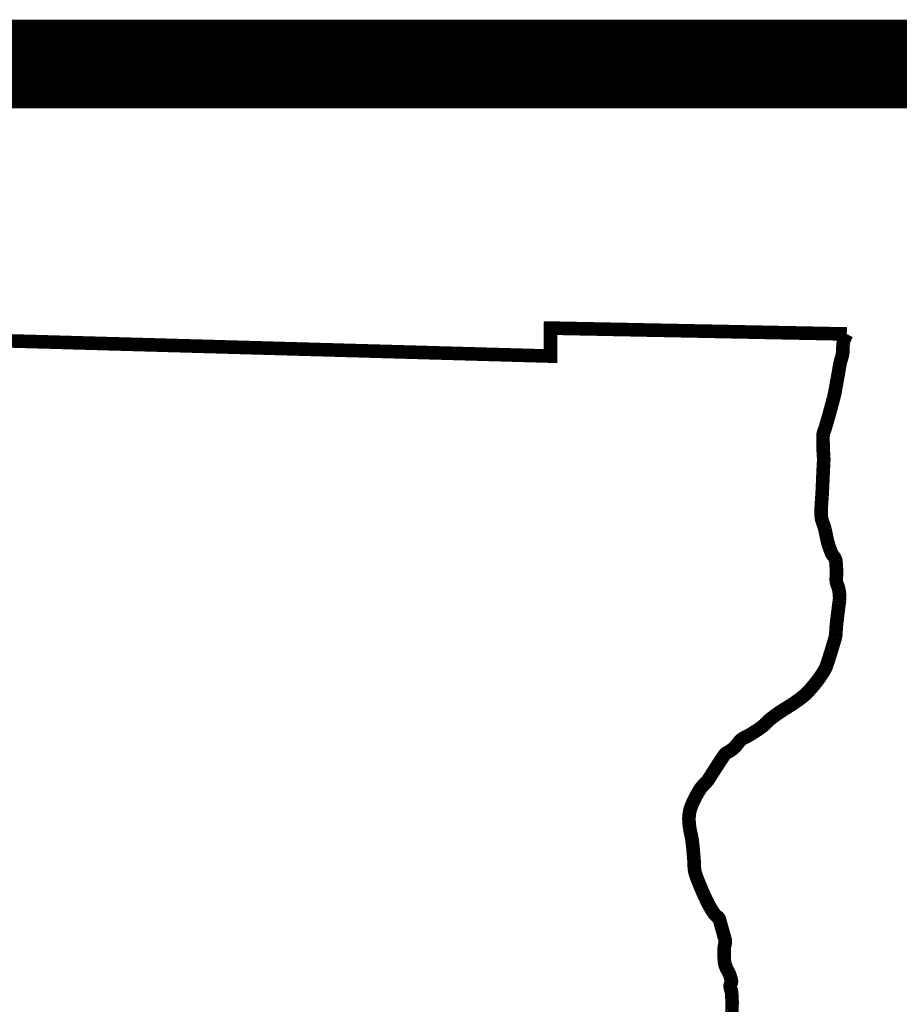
# Model space of a CAD drawing. Header units: feet. Extents: x -0.2 to 9, y 0.5 to 11.5.
# Tile 169 of 174: x 7.835 to 8.193, y 2.321 to 2.721. Entities that reach past the tile are written whole.
import ezdxf

# ---------------------------------------------------------------- set-up
doc = ezdxf.new("R2010")
doc.units = ezdxf.units.FT
doc.header["$MEASUREMENT"] = 0
doc.layers.add('BELMONT-BORDER', color=7, linetype='CONTINUOUS')
doc.layers.add('BORDER', color=7, linetype='CONTINUOUS')

msp = doc.modelspace()

# ---------------------------------------------------------------- linework, layer by layer
at = {"layer": 'BELMONT-BORDER', "const_width": 0.00553}
msp.add_lwpolyline([(7.17789, 1.86033), (7.18493, 2.60866), (7.3988, 2.61071), (7.3989, 2.60269), (8.05111, 2.58436), (8.05116, 2.59573), (8.17148, 2.59335)], dxfattribs=at)
msp.add_lwpolyline([(8.125, 2.31604, -0.028804), (8.12484, 2.31827, -0.008123), (8.12485, 2.3203, 0.009336), (8.12486, 2.32232, 0.009851), (8.12482, 2.32338, 0.005039), (8.12469, 2.32544, 0.063836), (8.12441, 2.3268, -0.062086), (8.12412, 2.32819, -0.155581), (8.12437, 2.32928, 0.162501), (8.1246, 2.33032, 0.039146), (8.12444, 2.33117, 0.019266), (8.12392, 2.33282, 0.051338), (8.12291, 2.33496, -0.063951), (8.12213, 2.3367, -0.050097), (8.12178, 2.3385, -0.023551), (8.12161, 2.34239, -0.064423), (8.12204, 2.34562, 0.133949), (8.12203, 2.3472, 0.000137), (8.12183, 2.3479, 0.000035), (8.12106, 2.35064, 0.000059), (8.11995, 2.35461, 0.000313), (8.11974, 2.35535, 0.1759), (8.11897, 2.35643, -0.099608), (8.11736, 2.35808, -0.007684), (8.11602, 2.36022, -0.016767), (8.11546, 2.36124, -0.005872), (8.11441, 2.36332, -0.006046), (8.11345, 2.36537, -0.006159), (8.1128, 2.36684, -0.002978), (8.11151, 2.3699, -0.018533), (8.11004, 2.37386, -0.044957), (8.10965, 2.37556, -0.029655), (8.10948, 2.37775, 0.017705), (8.10927, 2.38142, 0.002412), (8.10891, 2.3852, 0.004295), (8.10868, 2.38732, 0.030338), (8.10831, 2.38942, -0.01961), (8.10765, 2.39265, -0.034839), (8.10736, 2.39593, -0.044435), (8.10753, 2.39851, -0.052647), (8.10827, 2.40128, -0.032742), (8.1102, 2.40545, -0.006896), (8.11139, 2.40757, -0.018536), (8.11188, 2.40834, -0.055063), (8.11374, 2.4105, 0.060634), (8.11541, 2.41249, 0.004094), (8.1165, 2.41421, -0.002517), (8.11828, 2.417, -0.002667), (8.12071, 2.42074, -0.007271), (8.12163, 2.42209, -0.122024), (8.12299, 2.42328, 0.067961), (8.12563, 2.42512, 0.058401), (8.12753, 2.42734, -0.093443), (8.12882, 2.42865, -0.044105), (8.13042, 2.42956, 0.03269), (8.1326, 2.43074, 0.008987), (8.13591, 2.4329, 0.020323), (8.13732, 2.43394, 0.038931), (8.13875, 2.43529, -0.039161), (8.14019, 2.43664, -0.012183), (8.14247, 2.43839, -0.011703), (8.14494, 2.4401, -0.009097), (8.14694, 2.44136, 0.007942), (8.14922, 2.4428, 0.011581), (8.15108, 2.44407, 0.008333), (8.15358, 2.44593, 0.040823), (8.15567, 2.44783, 0.022202), (8.15903, 2.45177, 0.028135), (8.16217, 2.4563, 0.055127), (8.16337, 2.45885, 0.005018), (8.16417, 2.4613, 0.003509), (8.16527, 2.46481, 0.002576), (8.1667, 2.46962, 0.021431), (8.16685, 2.4702, 0.042111), (8.16707, 2.4721, -0.02204), (8.16734, 2.47574, -0.000345), (8.16776, 2.47925, -0.000454), (8.16809, 2.48192, -0.003055), (8.16831, 2.48366, 0.003074), (8.16854, 2.4854, 0.046227), (8.16857, 2.48661, 0.021537), (8.1683, 2.4892, 0.074331), (8.16768, 2.49122, -0.091163), (8.16723, 2.49289, -0.038585), (8.16722, 2.49455, 0.024519), (8.16728, 2.49717, 0.01373), (8.16711, 2.50032, 0.038329), (8.16694, 2.50144, 0.119853), (8.1662, 2.50287, -0.086595), (8.16507, 2.50478, -0.010577), (8.16415, 2.50732, -0.018129), (8.16371, 2.50883, -0.016431), (8.16321, 2.51107, 0.013009), (8.16261, 2.51391, 0.035361), (8.16171, 2.51673, -0.055809), (8.16121, 2.51854, -0.036436), (8.16107, 2.52027, -0.017567), (8.16116, 2.52387, -0.003901), (8.1614, 2.52732, 0.007515), (8.16151, 2.52911, 0.000808), (8.16167, 2.53268, -0.000521), (8.16182, 2.53624, -0.001751), (8.16196, 2.53905, 0.003697), (8.1621, 2.54185, 0.029137), (8.16207, 2.54338, -0.011245), (8.16187, 2.54732, -0.010117), (8.16182, 2.55188, -0.053041), (8.16193, 2.55275, -0.035791), (8.1623, 2.55398, 0.021189), (8.16299, 2.55604, 0.000995), (8.16412, 2.55999, 0.001659), (8.16479, 2.56236, 0.003277), (8.166, 2.56688, 0.009095), (8.1664, 2.56851, 0.009058), (8.16675, 2.57019, 0.002443), (8.16788, 2.57643, 0.002868), (8.16825, 2.5786, -0.002647), (8.16862, 2.58077, -0.033092), (8.16914, 2.58288, 0.027125), (8.1698, 2.58544, 0.05683), (8.16991, 2.58679, -0.030831), (8.17, 2.58927, -0.063579), (8.17036, 2.5909, -0.039453), (8.17148, 2.59335)], format="xyb", dxfattribs=at)
at = {"layer": 'BORDER', "const_width": 0.036}
msp.add_lwpolyline([(0.97265, 2.70309), (8.5, 2.70309)], dxfattribs=at)

doc.saveas('drawing.dxf')
